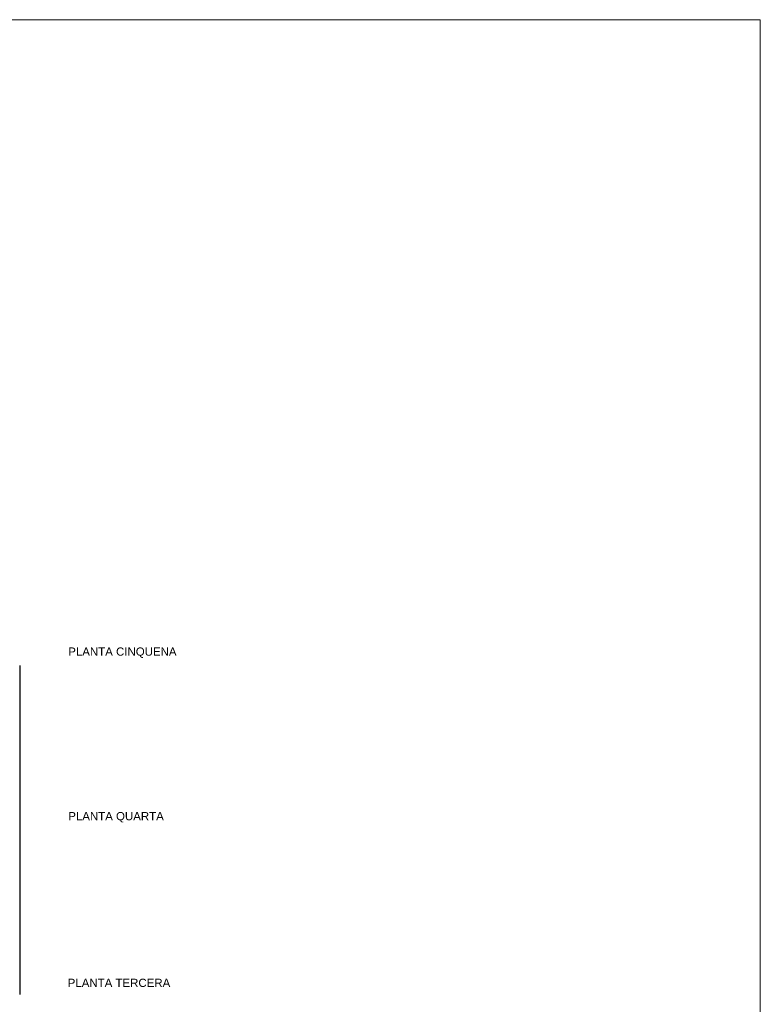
# Model space of a CAD drawing. Header units: metres. Extents: x -1 to 441, y -65 to 31.
# Tile 12 of 20: x 427 to 441, y -43 to -25. Entities that reach past the tile are written whole.
import ezdxf

# ---------------------------------------------------------------- set-up
doc = ezdxf.new("R2010")
doc.units = ezdxf.units.M
doc.linetypes.add('CONTINUA', pattern=[0])
doc.layers.add('+++++ CÀLCUL SECCIÓ C', color=7, linetype='CONTINUA', lineweight=25)
doc.styles.add('ARIAL', font='arial.ttf')

msp = doc.modelspace()

# ---------------------------------------------------------------- linework, layer by layer
at = {"layer": '+++++ CÀLCUL SECCIÓ C', "color": 52, "linetype": 'CONTINUA', "lineweight": 13, "transparency": 33554687}
for p, q in [((441.016, -24.94), (382.686, -24.94)), ((382.686, -24.94), (441.016, -24.94)), ((441.016, -24.94), (441.016, -64.94)), ((441.016, -24.94), (441.016, -64.94))]:
    msp.add_line(p, q, dxfattribs=at)
at = {"layer": '+++++ CÀLCUL SECCIÓ C', "color": 7, "linetype": 'CONTINUA', "lineweight": 25, "transparency": 33554687}
for p, q in [((427.48, -36.75), (427.48, -39.76)), ((427.48, -39.76), (427.48, -42.77))]:
    msp.add_line(p, q, dxfattribs=at)

# ---------------------------------------------------------------- texts
at = {"layer": '+++++ CÀLCUL SECCIÓ C', "color": 7, "linetype": 'CONTINUA', "lineweight": 25, "transparency": 33554687, "char_height": 0.15, "attachment_point": 7, "style": 'ARIAL'}
for s, insert, width in [('\\W1.00;PLANTA CINQUENA', (428.367, -36.614), 2.06012), ('\\W1.00;PLANTA QUARTA', (428.367, -39.624), 1.82505), ('\\W1.00;PLANTA TERCERA', (428.357, -42.634), 1.95512)]:
    msp.add_mtext(s, dxfattribs=dict(at, insert=insert, width=width))

doc.saveas('drawing.dxf')
